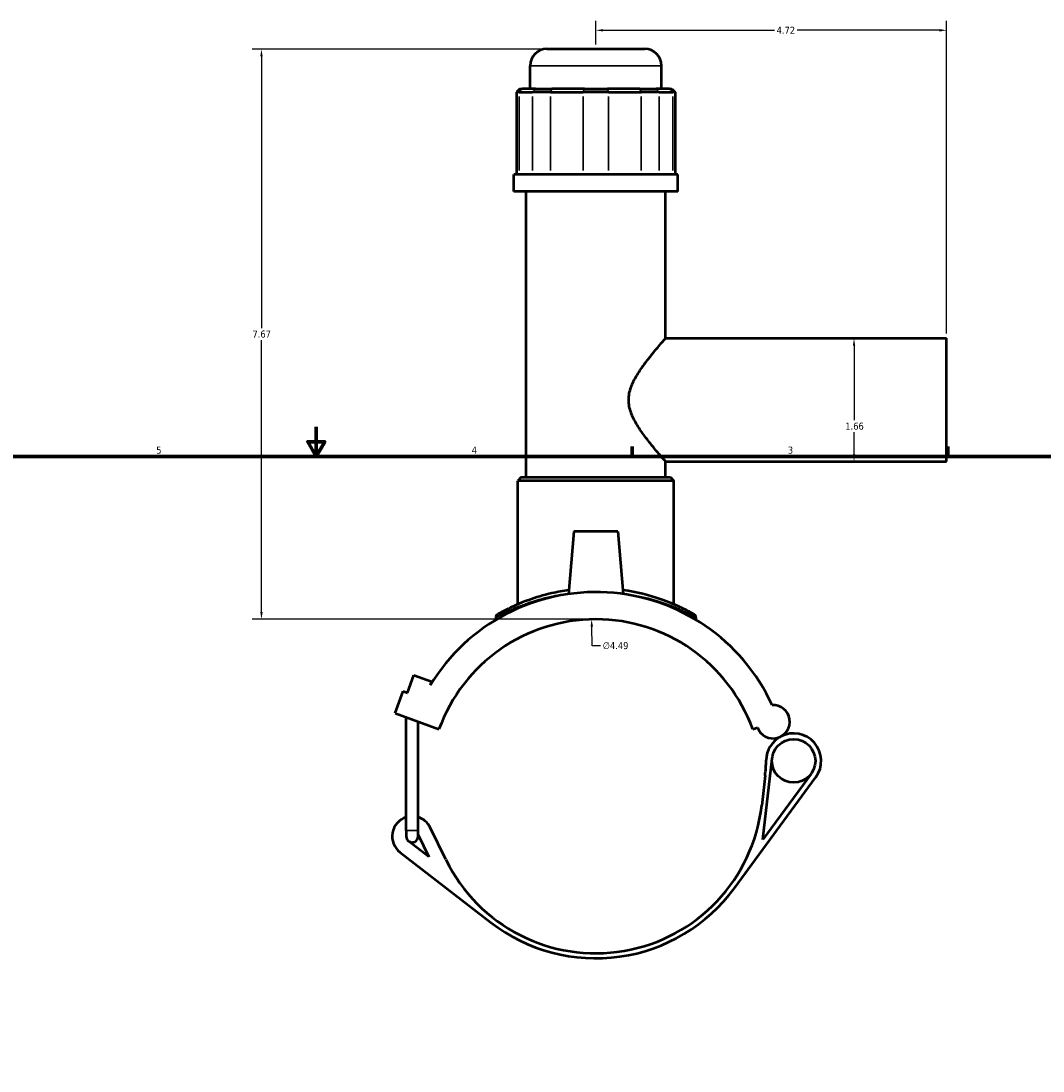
# Model space of a CAD drawing. Header units: inches. Extents: x -0.9 to 54.5, y -1.4 to 53.9.
# Tile 3 of 7: x 13 to 26.8, y 12.7 to 26.9. Entities that reach past the tile are written whole.
import ezdxf

# ---------------------------------------------------------------- set-up
doc = ezdxf.new("R2010")
doc.units = ezdxf.units.IN
doc.header["$MEASUREMENT"] = 0
for name, color, linetype, lineweight in [('Border (ANSI)', 7, 'Continuous', 70), ('Dimension (ANSI)', 7, 'Continuous', 25), ('Visible (ANSI)', 7, 'Continuous', 50), ('Visible Narrow (ANSI)', 7, 'Continuous', 35)]:
    doc.layers.add(name, color=color, linetype=linetype, lineweight=lineweight)
doc.styles.add('Note Text (ANSI)', font='tahoma.ttf')
doc.dimstyles.new('Default (ANSI)', dxfattribs={"dimtxt": 0.094488, "dimasz": 0.098425, "dimexe": 0.125, "dimexo": 0.0625, "dimgap": 0.031496, "dimtad": 0, "dimtih": 1, "dimtoh": 1, "dimrnd": 1e-08, "dimzin": 4, "dimdsep": 46, "dimtxsty": 'Note Text (ANSI)', "dimcen": 0.09, "dimdle": 0.393701, "dimclrd": 256, "dimclre": 256, "dimclrt": 5, "dimadec": 0, "dimazin": 1, "dimtfac": 1, "dimtofl": 0, "dimtmove": 0, "dimatfit": 3, "dimfxl": 1, "dimtolj": 1, "dimtzin": 4, "dimlwd": -1, "dimlwe": -1, "dimarcsym": 0})

# ---------------------------------------------------------------- blocks, each defined once
blk = doc.blocks.new('Borders Default Border')
at = {"layer": 'Border (ANSI)'}
for p, q in [((21.25, 21), (21.25, 21.134)), ((25.5, 21), (25.5, 21.134))]:
    blk.add_line(p, q, dxfattribs=at)
at = {"layer": 'Border (ANSI)', "flags": 128}
for points in [[(17, 21.4), (17, 21), (16.885, 21.2), (17.115, 21.2), (17, 21)], [(0.5, 1), (0.5, 21), (33.5, 21), (33.5, 1), (0.5, 1)]]:
    blk.add_lwpolyline(points, dxfattribs=at)
at = {"layer": 'Border (ANSI)', "color": 5, "true_color": 0x0000ff, "char_height": 0.0945, "attachment_point": 7, "style": 'Note Text (ANSI)'}
for s, insert in [('5', (14.847, 21.038)), ('4', (19.092, 21.04)), ('3', (23.346, 21.038))]:
    blk.add_mtext(s, dxfattribs=dict(at, insert=insert))
blk = doc.blocks.new('*D7')
at = {"layer": 'Defpoints', "color": 0, "transparency": 16777216}
for p in [(20.705, 18.812), (20.82, 14.321)]:
    blk.add_point(p, dxfattribs=at)
at = {"layer": 'Dimension (ANSI)', "transparency": 16777216}
for p, q in [((20.714, 18.455), (20.707, 18.713)), ((20.823, 18.455), (20.714, 18.455))]:
    blk.add_line(p, q, dxfattribs=at)
blk.add_solid([(20.724, 18.714), (20.691, 18.713), (20.705, 18.812)], dxfattribs=at)
at = {"layer": 'Dimension (ANSI)', "color": 5, "transparency": 16777216, "insert": (20.855, 18.506), "char_height": 0.0945, "attachment_point": 1, "style": 'Note Text (ANSI)'}
blk.add_mtext('\\A1;∅4.49', dxfattribs=at)
blk = doc.blocks.new('*D8')
at = {"layer": 'Defpoints', "color": 0, "transparency": 16777216}
for p in [(25.482, 26.734), (20.762, 26.482), (25.482, 22.591)]:
    blk.add_point(p, dxfattribs=at)
at = {"layer": 'Dimension (ANSI)', "transparency": 16777216}
for p, q in [((20.762, 26.545), (20.762, 26.859)), ((25.482, 22.654), (25.482, 26.859)), ((20.86, 26.734), (23.164, 26.734)), ((25.384, 26.734), (23.471, 26.734))]:
    blk.add_line(p, q, dxfattribs=at)
for points in [[(20.86, 26.75), (20.86, 26.717), (20.762, 26.734)], [(25.384, 26.75), (25.384, 26.717), (25.482, 26.734)]]:
    blk.add_solid(points, dxfattribs=at)
at = {"layer": 'Dimension (ANSI)', "color": 5, "transparency": 16777216, "insert": (23.195, 26.782), "char_height": 0.0945, "attachment_point": 1, "style": 'Note Text (ANSI)'}
blk.add_mtext('\\A1;4.72', dxfattribs=at)
blk = doc.blocks.new('*D9')
at = {"layer": 'Defpoints', "color": 0, "transparency": 16777216}
for p in [(24.236, 22.591), (24.236, 20.934), (24.236, 20.934)]:
    blk.add_point(p, dxfattribs=at)
at = {"layer": 'Dimension (ANSI)', "transparency": 16777216}
for p, q in [((24.236, 22.493), (24.236, 21.489)), ((24.236, 21.032), (24.236, 21.327))]:
    blk.add_line(p, q, dxfattribs=at)
for points in [[(24.22, 22.493), (24.252, 22.493), (24.236, 22.591)], [(24.22, 21.032), (24.252, 21.032), (24.236, 20.934)]]:
    blk.add_solid(points, dxfattribs=at)
at = {"layer": 'Dimension (ANSI)', "color": 5, "transparency": 16777216, "insert": (24.119, 21.457), "char_height": 0.0945, "attachment_point": 1, "style": 'Note Text (ANSI)'}
blk.add_mtext('\\A1;1.66', dxfattribs=at)
blk = doc.blocks.new('*D11')
at = {"layer": 'Defpoints', "color": 0, "transparency": 16777216}
for p in [(16.263, 26.482), (20.103, 26.482), (20.762, 18.812)]:
    blk.add_point(p, dxfattribs=at)
at = {"layer": 'Dimension (ANSI)', "transparency": 16777216}
for p, q in [((20.04, 26.482), (16.138, 26.482)), ((16.263, 26.384), (16.263, 22.728)), ((16.263, 18.911), (16.263, 22.567)), ((20.7, 18.812), (16.138, 18.812))]:
    blk.add_line(p, q, dxfattribs=at)
for points in [[(16.247, 26.384), (16.279, 26.384), (16.263, 26.482)], [(16.247, 18.911), (16.279, 18.911), (16.263, 18.812)]]:
    blk.add_solid(points, dxfattribs=at)
at = {"layer": 'Dimension (ANSI)', "color": 5, "transparency": 16777216, "insert": (16.142, 22.696), "char_height": 0.0945, "attachment_point": 1, "style": 'Note Text (ANSI)'}
blk.add_mtext('\\A1;7.67', dxfattribs=at)

msp = doc.modelspace()

# ---------------------------------------------------------------- linework, layer by layer
at = {"layer": 'Visible (ANSI)'}
for p, q in [((20.1026, 26.4824), (21.4215, 26.4824)), ((19.878, 25.9455), (19.878, 26.2578)), ((21.6461, 25.9455), (21.6461, 26.2578)), ((19.7389, 25.9455), (19.694, 25.9005)), ((19.7282, 25.9005), (19.694, 25.9005)), ((19.694, 25.9005), (19.694, 24.795)), ((19.7282, 25.9005), (19.9095, 25.9005)), ((19.7389, 25.9455), (19.7697, 25.9455)), ((19.951, 25.9455), (19.7697, 25.9455)), ((20.1526, 25.9005), (19.9095, 25.9005)), ((19.951, 25.9455), (20.1698, 25.9455)), ((20.1526, 25.9005), (20.5902, 25.9005)), ((20.6073, 25.9455), (20.1698, 25.9455)), ((20.934, 25.9005), (20.5902, 25.9005)), ((20.6073, 25.9455), (20.9168, 25.9455)), ((21.3544, 25.9455), (20.9168, 25.9455)), ((20.934, 25.9005), (21.3715, 25.9005)), ((21.3544, 25.9455), (21.5732, 25.9455)), ((21.6147, 25.9005), (21.3715, 25.9005)), ((21.7544, 25.9455), (21.5732, 25.9455)), ((21.6147, 25.9005), (21.7959, 25.9005)), ((21.7544, 25.9455), (21.7852, 25.9455)), ((21.7852, 25.9455), (21.8301, 25.9005)), ((21.8301, 25.9005), (21.7959, 25.9005)), ((21.8301, 25.9005), (21.8301, 24.795)), ((21.8671, 24.795), (19.657, 24.795)), ((19.657, 24.5649), (19.657, 24.795)), ((21.8671, 24.5649), (21.8671, 24.795)), ((21.8671, 24.5649), (19.657, 24.5649)), ((19.8228, 20.7215), (19.8228, 24.5649)), ((21.7014, 22.5911), (21.7014, 24.5649)), ((21.7014, 22.5911), (25.4821, 22.5911)), ((25.4821, 20.9336), (25.4821, 22.5911)), ((21.7014, 20.9336), (25.4821, 20.9336)), ((21.7014, 20.7215), (21.7014, 20.9336)), ((19.7572, 20.7215), (19.7122, 20.6766)), ((21.8119, 20.6766), (19.7122, 20.6766)), ((19.7122, 19.0136), (19.7122, 20.6766)), ((19.7572, 20.7215), (21.7669, 20.7215)), ((21.7669, 20.7215), (21.8119, 20.6766)), ((21.8119, 19.0136), (21.8119, 20.6766)), ((20.4668, 19.9935), (20.3931, 19.1518)), ((21.0573, 19.9935), (20.4668, 19.9935)), ((21.0573, 19.9935), (21.131, 19.1518)), ((19.4144, 18.8372), (19.4144, 18.8035)), ((22.1097, 18.8372), (22.1097, 18.8035)), ((18.2271, 17.8236), (18.3132, 18.06)), ((18.3132, 18.06), (18.5495, 17.9739)), ((18.5495, 17.9739), (18.532, 17.9257)), ((18.0605, 17.5496), (18.168, 17.8451)), ((18.168, 17.8451), (18.2271, 17.8236)), ((18.0605, 17.5496), (18.6514, 17.3345)), ((18.2105, 15.9733), (18.2105, 17.495)), ((18.3722, 15.9733), (18.3722, 17.4361)), ((22.8727, 17.3345), (22.936, 17.3575)), ((23.0083, 15.8487), (23.1337, 16.9412)), ((22.6268, 15.1971), (23.7222, 16.6889)), ((23.0397, 16.7132), (22.9935, 16.3101)), ((23.6592, 16.7351), (23.0083, 15.8487)), ((18.2105, 15.9733), (18.2105, 15.8925)), ((18.3722, 15.8925), (18.3722, 15.9733)), ((18.7442, 15.5799), (18.5335, 16.0108)), ((18.5163, 15.6165), (18.2419, 15.8285)), ((18.3722, 15.9112), (18.5163, 15.6165)), ((18.1266, 15.6792), (19.3474, 14.7357))]:
    msp.add_line(p, q, dxfattribs=at)
msp.add_circle((23.4238, 16.9079), 0.292, dxfattribs=at)
for centre, radius, start, end in [((20.1026, 26.2578), 0.2246, 90, 180), ((21.4215, 26.2578), 0.2246, 0, 90), ((20.7621, 16.5663), 2.6117, 24.72321, 148.63512), ((20.7621, 16.5663), 2.2461, 20, 160), ((19.4593, 18.8372), 0.0449, 119.8412, 180), ((22.0648, 18.8372), 0.0449, 0, 60.1588), ((23.147, 17.4344), 0.2246, 200, 93.23107), ((23.4238, 16.9079), 0.3702, 117.73326, 178.65469), ((23.4238, 16.9079), 0.3702, 323.71097, 117.73326), ((20.8083, 16.9694), 2.2461, 353.45136, 358.65469), ((20.7621, 16.5663), 2.2461, 206.0497, 353.45136), ((18.2914, 15.8925), 0.2695, 107.4576, 232.3039), ((18.2914, 15.8925), 0.2695, 26.0497, 72.5424), ((18.2914, 15.8925), 0.0809, 180, 232.3039), ((18.2914, 15.8925), 0.0809, 232.3039, 0), ((20.7621, 16.5663), 2.3134, 232.3039, 323.71097)]:
    msp.add_arc(centre, radius, start, end, dxfattribs=at)
for points, knots in [([(21.7014, 20.9336), (21.7014, 20.9336), (21.6963, 20.9393), (21.6763, 20.9621), (21.6614, 20.9792), (21.6237, 21.0228), (21.6009, 21.0493), (21.5508, 21.109), (21.5235, 21.1421), (21.467, 21.2129), (21.4354, 21.2536), (21.3719, 21.3413), (21.3399, 21.3882), (21.2814, 21.4869), (21.255, 21.5386), (21.2163, 21.6466), (21.2042, 21.703), (21.2042, 21.8217), (21.2163, 21.8781), (21.255, 21.9861), (21.2814, 22.0378), (21.3399, 22.1365), (21.3719, 22.1835), (21.4354, 22.2712), (21.467, 22.3118), (21.5235, 22.3827), (21.5508, 22.4157), (21.6009, 22.4754), (21.6237, 22.502), (21.6614, 22.5456), (21.6763, 22.5626), (21.6963, 22.5854), (21.7014, 22.5911), (21.7014, 22.5911)], [3.5055488, 3.5055488, 3.5055488, 3.5055488, 3.9298584, 3.9298584, 4.354168, 4.354168, 4.7784776, 4.7784776, 5.2027872, 5.2027872, 5.6548648, 5.6548648, 6.1069424, 6.1069424, 6.55902, 6.55902, 7.0110976, 7.0110976, 7.4631752, 7.4631752, 7.9152528, 7.9152528, 8.3673304, 8.3673304, 8.819408, 8.819408, 9.2437176, 9.2437176, 9.6680272, 9.6680272, 10.0923368, 10.0923368, 10.5166464, 10.5166464, 10.5166464, 10.5166464]), ([(20.3978, 19.2041), (20.3191, 19.1932), (20.2428, 19.1792), (20.0561, 19.1366), (19.9513, 19.1047), (19.7306, 19.0251), (19.6262, 18.9762), (19.5066, 18.9153), (19.473, 18.8965), (19.4428, 18.8795), (19.437, 18.8762), (19.437, 18.8762)], [16.7186652, 16.7186652, 16.7186652, 16.7186652, 17.3350587, 17.3350587, 18.3068301, 18.3068301, 19.6619062, 19.6619062, 20.5303382, 20.5303382, 21.0642327, 21.0642327, 21.0642327, 21.0642327]), ([(22.0871, 18.8761), (22.0871, 18.8761), (22.0725, 18.8847), (22.0119, 18.918), (21.9618, 18.9448), (21.8243, 19.0095), (21.7334, 19.0483), (21.4843, 19.1339), (21.3126, 19.1783), (21.1264, 19.2042)], [10.5321205, 10.5321205, 10.5321205, 10.5321205, 11.3750325, 11.3750325, 12.3417357, 12.3417357, 13.4186489, 13.4186489, 14.8776564, 14.8776564, 14.8776564, 14.8776564])]:
    msp.add_open_spline(points, degree=3, knots=knots, dxfattribs=at)
at = {"layer": 'Visible Narrow (ANSI)'}
for p, q in [((21.6352, 26.2578), (19.8889, 26.2578)), ((19.7282, 24.8502), (19.7282, 25.8453)), ((19.7676, 25.9432), (19.7303, 25.9028)), ((19.9095, 25.8453), (19.9095, 24.8502)), ((19.9489, 25.9432), (19.9115, 25.9028)), ((20.1526, 24.8502), (20.1526, 25.8453)), ((20.1689, 25.9432), (20.1534, 25.9028)), ((20.5902, 25.8453), (20.5902, 24.8502)), ((20.6065, 25.9432), (20.591, 25.9028)), ((20.9176, 25.9432), (20.9331, 25.9028)), ((20.934, 24.8502), (20.934, 25.8453)), ((21.3552, 25.9432), (21.3707, 25.9028)), ((21.3715, 25.8453), (21.3715, 24.8502)), ((21.5752, 25.9432), (21.6126, 25.9028)), ((21.6147, 24.8502), (21.6147, 25.8453)), ((21.7565, 25.9432), (21.7938, 25.9028)), ((21.7959, 25.8453), (21.7959, 24.8502)), ((18.2115, 15.9733), (18.3713, 15.9733))]:
    msp.add_line(p, q, dxfattribs=at)
msp.add_arc((22.0648, 18.8372), 0.0449, 3.00794, 57.15086, dxfattribs=at)
for points, knots in [([(19.4144, 18.8372), (19.4144, 18.8372), (19.4203, 18.8405), (19.451, 18.8572), (19.4853, 18.8757), (19.6069, 18.9356), (19.713, 18.9837), (19.9375, 19.0619), (20.0441, 19.0933), (20.2346, 19.1352), (20.313, 19.1492), (20.394, 19.1599)], [-21.0642327, -21.0642327, -21.0642327, -21.0642327, -20.5303382, -20.5303382, -19.6619062, -19.6619062, -18.3068301, -18.3068301, -17.3350587, -17.3350587, -16.7126664, -16.7126664, -16.7126664, -16.7126664]), ([(21.1302, 19.16), (21.3206, 19.1346), (21.496, 19.0908), (21.7499, 19.0064), (21.8424, 18.9683), (21.9822, 18.9046), (22.0332, 18.8783), (22.0948, 18.8456), (22.1097, 18.8372), (22.1097, 18.8372)], [-14.8836553, -14.8836553, -14.8836553, -14.8836553, -13.4186489, -13.4186489, -12.3417357, -12.3417357, -11.3750325, -11.3750325, -10.5321205, -10.5321205, -10.5321205, -10.5321205])]:
    msp.add_open_spline(points, degree=3, knots=knots, dxfattribs=at)

# ---------------------------------------------------------------- block references
msp.add_blockref('Borders Default Border', (0, 0))

# ---------------------------------------------------------------- dimensions: what is measured, and where the dimension line sits
at = {"layer": 'Dimension (ANSI)'}
for base, p1, p2, angle, override, picture, middle in [((25.4821, 26.7338), (20.7621, 26.4824), (25.4821, 22.5911), 180, {"dimgap": 0.031496, "dimtih": 0, "dimtoh": 0, "dimdec": 2, "dimtol": 0, "dimlim": 0, "dimtp": 0, "dimtm": 0, "dimtdec": 2, "dimatfit": 1}, '*D8', (23.3171, 26.7338)), ((16.2629, 26.4824), (20.7621, 18.8124), (20.1026, 26.4824), 90, {"dimgap": 0.031496, "dimdec": 2, "dimtol": 0, "dimlim": 0, "dimtp": 0, "dimtm": 0, "dimtdec": 2, "dimatfit": 1}, '*D11', (16.2629, 22.6474)), ((24.236, 20.9336), (24.236, 22.5911), (24.236, 20.9336), 270, {"dimgap": 0.031496, "dimdec": 2, "dimse1": 1, "dimse2": 1, "dimtol": 0, "dimlim": 0, "dimtp": 0, "dimtm": 0, "dimtdec": 2, "dimatfit": 1}, '*D9', (24.236, 21.408))]:
    dim = msp.add_linear_dim(base=base, p1=p1, p2=p2, angle=angle, dimstyle='Default (ANSI)', override=override, dxfattribs=at)
    dim.commit()
    dim.dimension.update_dxf_attribs({"geometry": picture, "text_midpoint": middle, "dimtype": 160})
dim = msp.add_diameter_dim_2p(p1=(20.8195, 14.321), p2=(20.7046, 18.8116), dimstyle='Default (ANSI)', override={"dimgap": 0.031496, "dimdec": 2, "dimlfac": 1, "dimtol": 0, "dimlim": 0, "dimtp": 0, "dimtm": 0, "dimtdec": 2}, dxfattribs=at)
dim.commit()
dim.dimension.update_dxf_attribs({"geometry": '*D7', "text_midpoint": (21.0266, 18.4553), "dimtype": 163})

doc.saveas('drawing.dxf')
